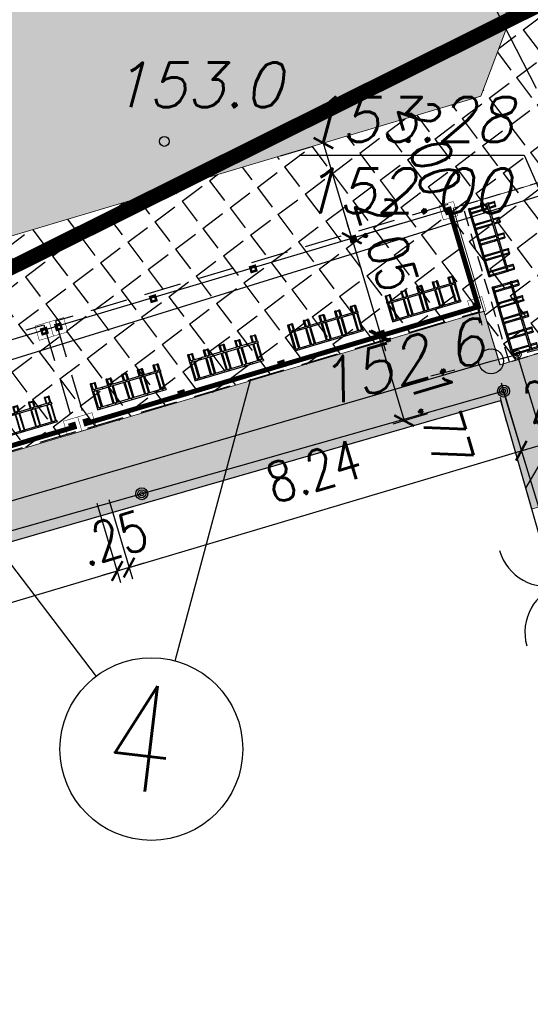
# Model space of a CAD drawing. Extents: x 1945528 to 1977779, y 1674768 to 1697044.
# Tile 13 of 23: x 1958273 to 1959301, y 1687535 to 1689519. Entities that reach past the tile are written whole.
import ezdxf

# ---------------------------------------------------------------- set-up
doc = ezdxf.new("R2010")
doc.units = 0
doc.header["$MEASUREMENT"] = 0
for name, pattern in [('4001', [0]), ('4003', [3000, 2000, -1000]), ('4004', [4000, 3000, -1000]), ('DASHED2', [0.375, 0.25, -0.125]), ('HIDDEN2', [4.7625, 3.175, -1.5875])]:
    doc.linetypes.add(name, pattern=pattern)
for name, color, linetype in [('-kis_wym', 7, 'Continuous'), ('dim', 40, 'Continuous'), ('DROGI', 135, 'Continuous'), ('LINIE_NAPOWIETRZNE', 184, 'Continuous'), ('OGRODZENIA', 184, 'Continuous'), ('OPIS PROJ', 2, 'Continuous'), ('ROSLINNOSC', 104, 'Continuous'), ('RZEZBA', 8, 'Continuous'), ('UZ_ENERGIA', 10, 'Continuous'), ('UZ_KANALIZACJA', 14, 'Continuous'), ('UZYTKI', 7, 'Continuous')]:
    doc.layers.add(name, color=color, linetype=linetype)
for name, color, linetype, lineweight in [('03', 3, 'Continuous', 18), ('sc', 4, 'Continuous', 30), ('ZIELEN', 82, 'Continuous', 0)]:
    doc.layers.add(name, color=color, linetype=linetype, lineweight=lineweight)
doc.layers.add('area', color=6, linetype='Continuous', plot=False)
doc.styles.add('romans', font='romans.shx', dxfattribs={"width": 0.8})
doc.styles.get("Standard").update_dxf_attribs({"font": 'txt', "bigfont": 'BIGFONT.SHX'})
doc.dimstyles.new('SS', dxfattribs={"dimscale": 0.8, "dimtxt": 100, "dimasz": 40, "dimexe": 30, "dimexo": 200, "dimgap": 50, "dimtad": 1, "dimlfac": 0.01, "dimrnd": 0.01, "dimzin": 4, "dimdsep": 46, "dimtxsty": 'romans', "dimblk": 'ARCHTICK', "dimcen": 50, "dimclrd": 256, "dimclre": 256, "dimclrt": 3, "dimadec": 0, "dimazin": 0, "dimtfac": 1.2, "dimtmove": 2, "dimatfit": 3, "dimldrblk": 'ARCHTICK', "dimfxl": 1, "dimtolj": 1, "dimarcsym": 0})
pattern_1 = [(307.0139307, (0, 0), (54.89613, 41.3881313), [50, -18.75]), (37.0139307, (0, 0), (-41.3881313, 54.89613), [50, -18.75])]

# ---------------------------------------------------------------- blocks, each defined once
blk = doc.blocks.new('st5')
at = {"color": 7, "linetype": 'Continuous', "lineweight": 25}
for p, q in [((-144, -3), (-144, 0)), ((-144, 0), (0, 0)), ((-144, -3), (0, -3)), ((-143, -3), (-143, -4.9)), ((-143, -4.9), (-143, -33.5)), ((-141.2, -4.9), (-141.2, -3)), ((-141.2, -33.5), (-141.2, -4.9)), ((-134.8, -3), (-134.8, -4.9)), ((-134.8, -4.9), (-134.8, -33.5)), ((-133, -4.9), (-133, -3)), ((-133, -33.5), (-133, -4.9)), ((-110.1, -3), (-110.1, -4.9)), ((-110.1, -4.9), (-110.1, -34.3)), ((-108.3, -4.9), (-108.3, -3)), ((-108.3, -34.3), (-108.3, -4.9)), ((-101.7, -3), (-101.7, -4.9)), ((-101.7, -4.9), (-101.7, -34.3)), ((-99.9, -4.9), (-99.9, -3)), ((-99.9, -34.3), (-99.9, -4.9)), ((-77.1, -3), (-77.1, -4.9)), ((-77.1, -4.9), (-77.1, -33.5)), ((-75.2, -4.9), (-75.2, -3)), ((-75.2, -33.5), (-75.2, -4.9)), ((-68.7, -3), (-68.7, -4.9)), ((-68.7, -4.9), (-68.7, -33.5)), ((-66.9, -4.9), (-66.9, -3)), ((-66.9, -33.5), (-66.9, -4.9)), ((-44, -3), (-44, -4.9)), ((-44, -4.9), (-44, -34.3)), ((-42.3, -4.9), (-42.3, -3)), ((-42.3, -34.3), (-42.3, -4.9)), ((-35.8, -3), (-35.8, -4.9)), ((-35.8, -4.9), (-35.8, -34.3)), ((-34, -4.9), (-34, -3)), ((-34, -34.3), (-34, -4.9)), ((-11.1, -3), (-11.1, -4.9)), ((-11.1, -4.9), (-11.1, -33.5)), ((-9.2, -4.9), (-9.2, -3)), ((-9.2, -33.5), (-9.2, -4.9)), ((-2.7, -3), (-2.7, -4.9)), ((-2.7, -4.9), (-2.7, -33.5)), ((-0.9, -4.9), (-0.9, -3)), ((-0.9, -33.5), (-0.9, -4.9)), ((0, -3), (0, 0)), ((-144, -41), (-144, -38)), ((-144, -38), (0, -38)), ((-143, -33.5), (-143, -36.2)), ((-143, -36.2), (-143, -38)), ((-141.2, -36.2), (-141.2, -33.5)), ((-141.2, -38), (-141.2, -36.2)), ((-134.8, -33.5), (-134.8, -36.2)), ((-134.8, -36.2), (-134.8, -38)), ((-133, -36.2), (-133, -33.5)), ((-133, -38), (-133, -36.2)), ((-110.1, -34.3), (-110.1, -36.9)), ((-110.1, -36.9), (-110.1, -38)), ((-108.3, -36.9), (-108.3, -34.3)), ((-108.3, -38), (-108.3, -36.9)), ((-101.7, -34.3), (-101.7, -36.9)), ((-101.7, -36.9), (-101.7, -38)), ((-99.9, -36.9), (-99.9, -34.3)), ((-99.9, -38), (-99.9, -36.9)), ((-77.1, -33.5), (-77.1, -36.2)), ((-77.1, -36.2), (-77.1, -38)), ((-75.2, -36.2), (-75.2, -33.5)), ((-75.2, -38), (-75.2, -36.2)), ((-68.7, -33.5), (-68.7, -36.2)), ((-68.7, -36.2), (-68.7, -38)), ((-66.9, -36.2), (-66.9, -33.5)), ((-66.9, -38), (-66.9, -36.2)), ((-44, -34.3), (-44, -36.9)), ((-44, -36.9), (-44, -38)), ((-42.3, -36.9), (-42.3, -34.3)), ((-42.3, -38), (-42.3, -36.9)), ((-35.8, -34.3), (-35.8, -36.9)), ((-35.8, -36.9), (-35.8, -38)), ((-34, -36.9), (-34, -34.3)), ((-34, -38), (-34, -36.9)), ((-11.1, -33.5), (-11.1, -36.2)), ((-11.1, -36.2), (-11.1, -38)), ((-9.2, -36.2), (-9.2, -33.5)), ((-9.2, -38), (-9.2, -36.2)), ((-2.7, -33.5), (-2.7, -36.2)), ((-2.7, -36.2), (-2.7, -38)), ((-0.9, -36.2), (-0.9, -33.5)), ((-0.9, -38), (-0.9, -36.2)), ((0, -41), (0, -38)), ((-144, -41), (0, -41)), ((-143, -41), (-143, -52.8)), ((-143, -52.8), (-143, -53.5)), ((-141.2, -52.8), (-141.2, -41)), ((-141.2, -53.3), (-141.2, -52.8)), ((-134.8, -52.9), (-141.2, -52.9)), ((-141.2, -54.1), (-141.2, -53.3)), ((-141.2, -54.1), (-134.8, -54.1)), ((-134.8, -41), (-134.8, -52.8)), ((-134.8, -52.8), (-134.8, -53.3)), ((-134.8, -54.1), (-134.8, -53.3)), ((-133, -52.8), (-133, -41)), ((-133, -53.5), (-133, -52.8)), ((-110.1, -41), (-110.1, -52.8)), ((-110.1, -52.8), (-110.1, -53.5)), ((-108.3, -52.8), (-108.3, -41)), ((-101.7, -52.4), (-108.3, -52.4)), ((-108.3, -52.9), (-108.3, -52.8)), ((-108.3, -53.6), (-108.3, -52.9)), ((-108.3, -53.6), (-101.7, -53.6)), ((-101.7, -41), (-101.7, -52.8)), ((-101.7, -52.8), (-101.7, -52.9)), ((-101.7, -53.6), (-101.7, -52.9)), ((-99.9, -52.8), (-99.9, -41)), ((-99.9, -53.5), (-99.9, -52.8)), ((-77.1, -41), (-77.1, -52.8)), ((-77.1, -52.8), (-77.1, -53.5)), ((-75.2, -52.8), (-75.2, -41)), ((-75.2, -53.3), (-75.2, -52.8)), ((-68.7, -52.9), (-75.2, -52.9)), ((-75.2, -54.1), (-75.2, -53.3)), ((-75.2, -54.1), (-68.7, -54.1)), ((-68.7, -41), (-68.7, -52.8)), ((-68.7, -52.8), (-68.7, -53.3)), ((-68.7, -54.1), (-68.7, -53.3)), ((-66.9, -52.8), (-66.9, -41)), ((-66.9, -53.5), (-66.9, -52.8)), ((-44, -41), (-44, -52.8)), ((-44, -52.8), (-44, -53.5)), ((-42.3, -52.8), (-42.3, -41)), ((-35.8, -52.4), (-42.3, -52.4)), ((-42.3, -52.9), (-42.3, -52.8)), ((-42.3, -53.6), (-42.3, -52.9)), ((-42.3, -53.6), (-35.8, -53.6)), ((-35.8, -41), (-35.8, -52.8)), ((-35.8, -52.8), (-35.8, -52.9)), ((-35.8, -53.6), (-35.8, -52.9)), ((-34, -52.8), (-34, -41)), ((-34, -53.5), (-34, -52.8)), ((-11.1, -41), (-11.1, -52.8)), ((-11.1, -52.8), (-11.1, -53.5)), ((-9.2, -52.8), (-9.2, -41)), ((-9.2, -53.3), (-9.2, -52.8)), ((-2.7, -52.9), (-9.2, -52.9)), ((-9.2, -54.1), (-9.2, -53.3)), ((-9.2, -54.1), (-2.7, -54.1)), ((-2.7, -41), (-2.7, -52.8)), ((-2.7, -52.8), (-2.7, -53.3)), ((-2.7, -54.1), (-2.7, -53.3)), ((-0.9, -52.8), (-0.9, -41)), ((-0.9, -53.5), (-0.9, -52.8))]:
    blk.add_line(p, q, dxfattribs=at)
at = {"color": 8, "linetype": 'Continuous', "lineweight": 25, "flags": 128}
for points in [[(-143, -4.9), (-143, -4.9), (-143, -5), (-142.9, -5), (-142.8, -5.1), (-142.6, -5.1), (-142.5, -5.1), (-142.3, -5.2), (-142.1, -5.2), (-141.9, -5.2), (-141.8, -5.1), (-141.6, -5.1), (-141.5, -5.1), (-141.4, -5), (-141.3, -4.9), (-141.3, -4.9), (-141.2, -4.9)], [(-134.8, -4.9), (-134.7, -4.9), (-134.7, -5), (-134.6, -5), (-134.5, -5.1), (-134.3, -5.1), (-134.2, -5.1), (-134, -5.2), (-133.8, -5.2), (-133.6, -5.2), (-133.5, -5.1), (-133.3, -5.1), (-133.2, -5.1), (-133.1, -5), (-133, -4.9), (-133, -4.9), (-133, -4.9)], [(-110.1, -4.9), (-110, -4.9), (-110, -5), (-109.9, -5), (-109.8, -5.1), (-109.6, -5.1), (-109.5, -5.1), (-109.3, -5.2), (-109.1, -5.2), (-108.9, -5.2), (-108.8, -5.1), (-108.6, -5.1), (-108.5, -5.1), (-108.4, -5), (-108.3, -4.9), (-108.3, -4.9), (-108.3, -4.9)], [(-101.7, -4.9), (-101.7, -4.9), (-101.7, -5), (-101.6, -5), (-101.5, -5.1), (-101.3, -5.1), (-101.2, -5.1), (-101, -5.2), (-100.8, -5.2), (-100.6, -5.2), (-100.5, -5.1), (-100.3, -5.1), (-100.2, -5.1), (-100.1, -5), (-100, -4.9), (-100, -4.9), (-99.9, -4.9)], [(-77.1, -4.9), (-77, -4.9), (-77, -5), (-76.9, -5), (-76.8, -5.1), (-76.6, -5.1), (-76.5, -5.1), (-76.3, -5.2), (-76.1, -5.2), (-75.9, -5.2), (-75.8, -5.1), (-75.6, -5.1), (-75.5, -5.1), (-75.4, -5), (-75.3, -4.9), (-75.3, -4.9), (-75.2, -4.9)], [(-68.7, -4.9), (-68.7, -4.9), (-68.7, -5), (-68.6, -5), (-68.5, -5.1), (-68.3, -5.1), (-68.2, -5.1), (-68, -5.2), (-67.8, -5.2), (-67.6, -5.2), (-67.5, -5.1), (-67.3, -5.1), (-67.2, -5.1), (-67.1, -5), (-67, -4.9), (-67, -4.9), (-66.9, -4.9)], [(-44, -4.9), (-44, -4.9), (-44, -5), (-43.9, -5), (-43.8, -5.1), (-43.6, -5.1), (-43.5, -5.1), (-43.3, -5.2), (-43.1, -5.2), (-42.9, -5.2), (-42.8, -5.1), (-42.6, -5.1), (-42.5, -5.1), (-42.4, -5), (-42.3, -4.9), (-42.3, -4.9), (-42.3, -4.9)], [(-35.8, -4.9), (-35.7, -4.9), (-35.7, -5), (-35.6, -5), (-35.5, -5.1), (-35.3, -5.1), (-35.2, -5.1), (-35, -5.2), (-34.8, -5.2), (-34.6, -5.2), (-34.5, -5.1), (-34.3, -5.1), (-34.2, -5.1), (-34.1, -5), (-34, -4.9), (-34, -4.9), (-34, -4.9)], [(-11.1, -4.9), (-11, -4.9), (-11, -5), (-10.9, -5), (-10.8, -5.1), (-10.6, -5.1), (-10.5, -5.1), (-10.3, -5.2), (-10.1, -5.2), (-9.9, -5.2), (-9.8, -5.1), (-9.6, -5.1), (-9.5, -5.1), (-9.4, -5), (-9.3, -4.9), (-9.3, -4.9), (-9.2, -4.9)], [(-2.7, -4.9), (-2.7, -4.9), (-2.7, -5), (-2.6, -5), (-2.5, -5.1), (-2.3, -5.1), (-2.2, -5.1), (-2, -5.2), (-1.8, -5.2), (-1.6, -5.2), (-1.5, -5.1), (-1.3, -5.1), (-1.2, -5.1), (-1.1, -5), (-1, -4.9), (-1, -4.9), (-0.9, -4.9)], [(-143, -33.5), (-143, -33.6), (-143, -33.7), (-142.9, -33.7), (-142.8, -33.8), (-142.6, -33.8), (-142.5, -33.8), (-142.3, -33.8), (-142.1, -33.8), (-141.9, -33.8), (-141.8, -33.8), (-141.6, -33.8), (-141.5, -33.7), (-141.4, -33.7), (-141.3, -33.6), (-141.3, -33.6), (-141.2, -33.5)], [(-143, -36.2), (-143, -36.4), (-143, -36.5), (-142.9, -36.6), (-142.8, -36.8), (-142.6, -36.9), (-142.5, -36.9), (-142.3, -37), (-142.1, -37), (-141.9, -37), (-141.8, -36.9), (-141.6, -36.8), (-141.5, -36.7), (-141.4, -36.6), (-141.3, -36.4), (-141.3, -36.3), (-141.2, -36.2)], [(-134.8, -33.5), (-134.7, -33.6), (-134.7, -33.7), (-134.6, -33.7), (-134.5, -33.8), (-134.3, -33.8), (-134.2, -33.8), (-134, -33.8), (-133.8, -33.8), (-133.6, -33.8), (-133.5, -33.8), (-133.3, -33.8), (-133.2, -33.7), (-133.1, -33.7), (-133, -33.6), (-133, -33.6), (-133, -33.5)], [(-134.8, -36.2), (-134.7, -36.4), (-134.7, -36.5), (-134.6, -36.6), (-134.5, -36.8), (-134.3, -36.9), (-134.2, -36.9), (-134, -37), (-133.8, -37), (-133.6, -37), (-133.5, -36.9), (-133.3, -36.8), (-133.2, -36.7), (-133.1, -36.6), (-133, -36.4), (-133, -36.3), (-133, -36.2)], [(-110.1, -34.3), (-110, -34.3), (-110, -34.4), (-109.9, -34.4), (-109.8, -34.5), (-109.6, -34.5), (-109.5, -34.5), (-109.3, -34.6), (-109.1, -34.6), (-108.9, -34.6), (-108.8, -34.5), (-108.6, -34.5), (-108.5, -34.5), (-108.4, -34.4), (-108.3, -34.4), (-108.3, -34.3), (-108.3, -34.3)], [(-110.1, -36.9), (-110, -37.1), (-110, -37.2), (-109.9, -37.4), (-109.8, -37.5), (-109.6, -37.6), (-109.5, -37.7), (-109.3, -37.7), (-109.1, -37.7), (-108.9, -37.7), (-108.8, -37.6), (-108.6, -37.5), (-108.5, -37.4), (-108.4, -37.3), (-108.3, -37.2), (-108.3, -37), (-108.3, -36.9)], [(-101.7, -34.3), (-101.7, -34.3), (-101.7, -34.4), (-101.6, -34.4), (-101.5, -34.5), (-101.3, -34.5), (-101.2, -34.5), (-101, -34.6), (-100.8, -34.6), (-100.6, -34.6), (-100.5, -34.5), (-100.3, -34.5), (-100.2, -34.5), (-100.1, -34.4), (-100, -34.4), (-100, -34.3), (-99.9, -34.3)], [(-101.7, -36.9), (-101.7, -37.1), (-101.7, -37.2), (-101.6, -37.4), (-101.5, -37.5), (-101.3, -37.6), (-101.2, -37.7), (-101, -37.7), (-100.8, -37.7), (-100.6, -37.7), (-100.5, -37.6), (-100.3, -37.5), (-100.2, -37.4), (-100.1, -37.3), (-100, -37.2), (-100, -37), (-99.9, -36.9)], [(-77.1, -33.5), (-77, -33.6), (-77, -33.7), (-76.9, -33.7), (-76.8, -33.8), (-76.6, -33.8), (-76.5, -33.8), (-76.3, -33.8), (-76.1, -33.8), (-75.9, -33.8), (-75.8, -33.8), (-75.6, -33.8), (-75.5, -33.7), (-75.4, -33.7), (-75.3, -33.6), (-75.3, -33.6), (-75.2, -33.5)], [(-77.1, -36.2), (-77, -36.4), (-77, -36.5), (-76.9, -36.6), (-76.8, -36.8), (-76.6, -36.9), (-76.5, -36.9), (-76.3, -37), (-76.1, -37), (-75.9, -37), (-75.8, -36.9), (-75.6, -36.8), (-75.5, -36.7), (-75.4, -36.6), (-75.3, -36.4), (-75.3, -36.3), (-75.2, -36.2)], [(-68.7, -33.5), (-68.7, -33.6), (-68.7, -33.7), (-68.6, -33.7), (-68.5, -33.8), (-68.3, -33.8), (-68.2, -33.8), (-68, -33.8), (-67.8, -33.8), (-67.6, -33.8), (-67.5, -33.8), (-67.3, -33.8), (-67.2, -33.7), (-67.1, -33.7), (-67, -33.6), (-67, -33.6), (-66.9, -33.5)], [(-68.7, -36.2), (-68.7, -36.4), (-68.7, -36.5), (-68.6, -36.6), (-68.5, -36.8), (-68.3, -36.9), (-68.2, -36.9), (-68, -37), (-67.8, -37), (-67.6, -37), (-67.5, -36.9), (-67.3, -36.8), (-67.2, -36.7), (-67.1, -36.6), (-67, -36.4), (-67, -36.3), (-66.9, -36.2)], [(-44, -34.3), (-44, -34.3), (-44, -34.4), (-43.9, -34.4), (-43.8, -34.5), (-43.6, -34.5), (-43.5, -34.5), (-43.3, -34.6), (-43.1, -34.6), (-42.9, -34.6), (-42.8, -34.5), (-42.6, -34.5), (-42.5, -34.5), (-42.4, -34.4), (-42.3, -34.4), (-42.3, -34.3), (-42.3, -34.3)], [(-44, -36.9), (-44, -37.1), (-44, -37.2), (-43.9, -37.4), (-43.8, -37.5), (-43.6, -37.6), (-43.5, -37.7), (-43.3, -37.7), (-43.1, -37.7), (-42.9, -37.7), (-42.8, -37.6), (-42.6, -37.5), (-42.5, -37.4), (-42.4, -37.3), (-42.3, -37.2), (-42.3, -37), (-42.3, -36.9)], [(-35.8, -34.3), (-35.7, -34.3), (-35.7, -34.4), (-35.6, -34.4), (-35.5, -34.5), (-35.3, -34.5), (-35.2, -34.5), (-35, -34.6), (-34.8, -34.6), (-34.6, -34.6), (-34.5, -34.5), (-34.3, -34.5), (-34.2, -34.5), (-34.1, -34.4), (-34, -34.4), (-34, -34.3), (-34, -34.3)], [(-35.8, -36.9), (-35.7, -37.1), (-35.7, -37.2), (-35.6, -37.4), (-35.5, -37.5), (-35.3, -37.6), (-35.2, -37.7), (-35, -37.7), (-34.8, -37.7), (-34.6, -37.7), (-34.5, -37.6), (-34.3, -37.5), (-34.2, -37.4), (-34.1, -37.3), (-34, -37.2), (-34, -37), (-34, -36.9)], [(-11.1, -33.5), (-11, -33.6), (-11, -33.7), (-10.9, -33.7), (-10.8, -33.8), (-10.6, -33.8), (-10.5, -33.8), (-10.3, -33.8), (-10.1, -33.8), (-9.9, -33.8), (-9.8, -33.8), (-9.6, -33.8), (-9.5, -33.7), (-9.4, -33.7), (-9.3, -33.6), (-9.3, -33.6), (-9.2, -33.5)], [(-11.1, -36.2), (-11, -36.4), (-11, -36.5), (-10.9, -36.6), (-10.8, -36.8), (-10.6, -36.9), (-10.5, -36.9), (-10.3, -37), (-10.1, -37), (-9.9, -37), (-9.8, -36.9), (-9.6, -36.8), (-9.5, -36.7), (-9.4, -36.6), (-9.3, -36.4), (-9.3, -36.3), (-9.2, -36.2)], [(-2.7, -33.5), (-2.7, -33.6), (-2.7, -33.7), (-2.6, -33.7), (-2.5, -33.8), (-2.3, -33.8), (-2.2, -33.8), (-2, -33.8), (-1.8, -33.8), (-1.6, -33.8), (-1.5, -33.8), (-1.3, -33.8), (-1.2, -33.7), (-1.1, -33.7), (-1, -33.6), (-1, -33.6), (-0.9, -33.5)], [(-2.7, -36.2), (-2.7, -36.4), (-2.7, -36.5), (-2.6, -36.6), (-2.5, -36.8), (-2.3, -36.9), (-2.2, -36.9), (-2, -37), (-1.8, -37), (-1.6, -37), (-1.5, -36.9), (-1.3, -36.8), (-1.2, -36.7), (-1.1, -36.6), (-1, -36.4), (-1, -36.3), (-0.9, -36.2)], [(-141.2, -52.8), (-141.3, -52.9), (-141.3, -53.1), (-141.4, -53.2), (-141.5, -53.3), (-141.6, -53.4), (-141.8, -53.5), (-141.9, -53.6), (-142.1, -53.6), (-142.3, -53.6), (-142.5, -53.5), (-142.6, -53.5), (-142.8, -53.4), (-142.9, -53.3), (-143, -53.1), (-143, -53), (-143, -52.8)], [(-133, -52.8), (-133, -52.9), (-133, -53.1), (-133.1, -53.2), (-133.2, -53.3), (-133.3, -53.4), (-133.5, -53.5), (-133.6, -53.6), (-133.8, -53.6), (-134, -53.6), (-134.2, -53.5), (-134.3, -53.5), (-134.5, -53.4), (-134.6, -53.3), (-134.7, -53.1), (-134.7, -53), (-134.8, -52.8)], [(-108.3, -52.8), (-108.3, -52.9), (-108.3, -53.1), (-108.4, -53.2), (-108.5, -53.3), (-108.6, -53.4), (-108.8, -53.5), (-108.9, -53.6), (-109.1, -53.6), (-109.3, -53.6), (-109.5, -53.5), (-109.6, -53.5), (-109.8, -53.4), (-109.9, -53.3), (-110, -53.1), (-110, -53), (-110.1, -52.8)], [(-99.9, -52.8), (-100, -52.9), (-100, -53.1), (-100.1, -53.2), (-100.2, -53.3), (-100.3, -53.4), (-100.5, -53.5), (-100.6, -53.6), (-100.8, -53.6), (-101, -53.6), (-101.2, -53.5), (-101.3, -53.5), (-101.5, -53.4), (-101.6, -53.3), (-101.7, -53.1), (-101.7, -53), (-101.7, -52.8)], [(-75.2, -52.8), (-75.3, -52.9), (-75.3, -53.1), (-75.4, -53.2), (-75.5, -53.3), (-75.6, -53.4), (-75.8, -53.5), (-75.9, -53.6), (-76.1, -53.6), (-76.3, -53.6), (-76.5, -53.5), (-76.6, -53.5), (-76.8, -53.4), (-76.9, -53.3), (-77, -53.1), (-77, -53), (-77.1, -52.8)], [(-66.9, -52.8), (-67, -52.9), (-67, -53.1), (-67.1, -53.2), (-67.2, -53.3), (-67.3, -53.4), (-67.5, -53.5), (-67.6, -53.6), (-67.8, -53.6), (-68, -53.6), (-68.2, -53.5), (-68.3, -53.5), (-68.5, -53.4), (-68.6, -53.3), (-68.7, -53.1), (-68.7, -53), (-68.7, -52.8)], [(-42.3, -52.8), (-42.3, -52.9), (-42.3, -53.1), (-42.4, -53.2), (-42.5, -53.3), (-42.6, -53.4), (-42.8, -53.5), (-42.9, -53.6), (-43.1, -53.6), (-43.3, -53.6), (-43.5, -53.5), (-43.6, -53.5), (-43.8, -53.4), (-43.9, -53.3), (-44, -53.1), (-44, -53), (-44, -52.8), (-44, -52.8)], [(-34, -52.8), (-34, -52.9), (-34, -53.1), (-34.1, -53.2), (-34.2, -53.3), (-34.3, -53.4), (-34.5, -53.5), (-34.6, -53.6), (-34.8, -53.6), (-35, -53.6), (-35.2, -53.5), (-35.3, -53.5), (-35.5, -53.4), (-35.6, -53.3), (-35.7, -53.1), (-35.7, -53), (-35.8, -52.8), (-35.8, -52.8)], [(-9.2, -52.8), (-9.3, -52.9), (-9.3, -53.1), (-9.4, -53.2), (-9.5, -53.3), (-9.6, -53.4), (-9.8, -53.5), (-9.9, -53.6), (-10.1, -53.6), (-10.3, -53.6), (-10.5, -53.5), (-10.6, -53.5), (-10.8, -53.4), (-10.9, -53.3), (-11, -53.1), (-11, -53), (-11.1, -52.8)], [(-0.9, -52.8), (-1, -52.9), (-1, -53.1), (-1.1, -53.2), (-1.2, -53.3), (-1.3, -53.4), (-1.5, -53.5), (-1.6, -53.6), (-1.8, -53.6), (-2, -53.6), (-2.2, -53.5), (-2.3, -53.5), (-2.5, -53.4), (-2.6, -53.3), (-2.7, -53.1), (-2.7, -53), (-2.7, -52.8)]]:
    blk.add_lwpolyline(points, dxfattribs=at)
at = {"color": 7, "linetype": 'Continuous', "lineweight": 25}
for centre in [(-138, -1.5), (-121.5, -1.5), (-105, -1.5), (-72, -1.5), (-39, -1.5), (-22.5, -1.5), (-6, -1.5), (-138, -39.5), (-121.5, -39.5), (-105, -39.5), (-72, -39.5), (-39, -39.5), (-22.5, -39.5), (-6, -39.5)]:
    blk.add_circle(centre, 0.5, dxfattribs=at)
for centre in [(-142.1, -53.5), (-133.8, -53.5), (-109.1, -53.5), (-100.8, -53.5), (-76.1, -53.5), (-67.8, -53.5), (-43.1, -53.5), (-34.8, -53.5), (-10.1, -53.5), (-1.8, -53.5)]:
    blk.add_arc(centre, 0.9, 180, 0, dxfattribs=at)
blk = doc.blocks.new('wiata 20st')
at = {"layer": 'area', "const_width": 1}
for points in [[(751.7, 412), (722.9, 403.7), (714.6, 432.5), (743.4, 440.8)], [(807.2, 219.9), (778.4, 211.5), (770, 240.4), (798.9, 248.7)], [(-35.2, 185), (-64, 176.7), (-72.3, 205.5), (-43.5, 213.8)], [(20.3, -7.2), (-8.5, -15.5), (-16.9, 13.3), (12, 21.7)]]:
    blk.add_lwpolyline(points, close=True, dxfattribs=at)
at = {"layer": 'sc', "linetype": 'DASHED2', "ltscale": 300}
blk.add_lwpolyline([(-59.6, 206.6), (732.1, 435), (794.5, 218.8), (2.8, -9.6)], close=True, dxfattribs=at)
at = {"layer": 'sc', "ltscale": 300, "const_width": 10}
for points in [[(736.3, 420.6), (731.5, 419.2), (730.1, 424), (734.9, 425.4), (736.3, 420.6)], [(791.7, 228.4), (786.9, 227), (785.5, 231.8), (790.3, 233.2), (791.7, 228.4)], [(-56.8, 197), (0, 0), (791.7, 228.4)], [(600.5, 173.2), (595.7, 171.9), (594.3, 176.7), (599.1, 178), (600.5, 173.2)], [(398.7, 115), (393.9, 113.6), (392.5, 118.5), (397.4, 119.8), (398.7, 115)], [(197, 56.8), (192.2, 55.4), (190.8, 60.2), (195.6, 61.6), (197, 56.8)], [(4.8, 1.4), (0, 0), (-1.4, 4.8), (3.4, 6.2), (4.8, 1.4)]]:
    blk.add_lwpolyline(points, dxfattribs=at)
for points in [[(545.1, 365.4), (540.3, 364), (538.9, 368.8), (543.7, 370.2)], [(343.3, 307.2), (338.5, 305.8), (337.1, 310.6), (341.9, 312)], [(141.5, 249), (136.7, 247.6), (135.3, 252.4), (140.1, 253.8)], [(-50.6, 193.5), (-55.4, 192.2), (-56.8, 197), (-52, 198.4)]]:
    blk.add_lwpolyline(points, close=True, dxfattribs=at)
at = {"layer": 'sc', "linetype": 'DASHED2', "ltscale": 300, "rotation": 196.1428864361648}
for p in [(619.1, 199.3), (422.6, 142.6), (220.8, 84.4), (23.8, 27.6)]:
    blk.add_blockref('st5', p, dxfattribs=at)
blk = doc.blocks.new('_ArchTick')
at = {"color": 0, "linetype": 'ByBlock', "const_width": 0.15}
blk.add_lwpolyline([(-0.5, -0.5), (0.5, 0.5)], dxfattribs=at)
blk = doc.blocks.new('*D35')
at = {"layer": 'Defpoints', "color": 0, "transparency": 16777216}
for p in [(1958942.5, 1688864.6), (1959246.8, 1688770.3, -15084.1), (1959046.6, 1688710.6)]:
    blk.add_point(p, dxfattribs=at)
at = {"layer": 'dim', "lineweight": -2, "transparency": 16777216}
for p, q in [((1959095.8, 1688910.3), (1959018.9, 1688887.4)), ((1958995.9, 1688880.5), (1959046.6, 1688710.6)), ((1959093.5, 1688724.5), (1959023.6, 1688703.7))]:
    blk.add_line(p, q, dxfattribs=at)
at = {"layer": 'dim', "lineweight": -2, "transparency": 16777216, "xscale": 32, "yscale": 32, "zscale": 32}
for p, rotation in [((1958995.9, 1688880.5), 106.5979828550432), ((1959046.6, 1688710.6), 286.5979828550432)]:
    blk.add_blockref('_ArchTick', p, dxfattribs=dict(at, rotation=rotation))
at = {"layer": 'dim', "color": 3, "transparency": 16777216, "insert": (1959123, 1688713.6), "char_height": 80, "attachment_point": 5, "rotation": 286.598, "style": 'romans'}
blk.add_mtext('\\A1;1.77', dxfattribs=at)
blk = doc.blocks.new('*D36')
at = {"layer": 'Defpoints', "color": 0, "transparency": 16777216}
for p in [(1958951.3, 1689289.8), (1958884.2, 1689269.8), (1958887.9, 1689062.2, -5180.1)]:
    blk.add_point(p, dxfattribs=at)
at = {"layer": 'dim', "lineweight": -2, "transparency": 16777216}
for p, q in [((1958941.3, 1689078.2), (1958884.2, 1689269.8)), ((1958797.9, 1689244.1), (1958861.2, 1689263)), ((1959041.2, 1689108), (1958964.3, 1689085))]:
    blk.add_line(p, q, dxfattribs=at)
at = {"layer": 'dim', "lineweight": -2, "transparency": 16777216, "xscale": 32, "yscale": 32, "zscale": 32}
for p, rotation in [((1958884.2, 1689269.8), 106.5979828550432), ((1958941.3, 1689078.2), 286.5979828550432)]:
    blk.add_blockref('_ArchTick', p, dxfattribs=dict(at, rotation=rotation))
at = {"layer": 'dim', "color": 3, "transparency": 16777216, "insert": (1959098, 1689259.4), "char_height": 80, "attachment_point": 5, "rotation": 286.598, "style": 'romans'}
blk.add_mtext('\\A1;2.00', dxfattribs=at)
blk = doc.blocks.new('*D37')
at = {"layer": 'Defpoints', "color": 0, "transparency": 16777216}
for p in [(1958382.5, 1688697.7, -5180.1), (1958406.4, 1688704.8, -5180.1), (1958469, 1688407.5)]:
    blk.add_point(p, dxfattribs=at)
at = {"layer": 'dim', "lineweight": -2, "transparency": 16777216}
for p, q in [((1958428.2, 1688544.3), (1958475.8, 1688384.5)), ((1958452.1, 1688551.5), (1958499.8, 1688391.6)), ((1958492.9, 1688414.6), (1958469, 1688407.5)), ((1958492.9, 1688414.6), (1958523.6, 1688423.8)), ((1958469, 1688407.5), (1958438.3, 1688398.4))]:
    blk.add_line(p, q, dxfattribs=at)
at = {"layer": 'dim', "lineweight": -2, "transparency": 16777216, "xscale": 32, "yscale": 32, "zscale": 32}
for p, rotation in [((1958492.9, 1688414.6), 196.5979828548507), ((1958469, 1688407.5), 16.59798285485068)]:
    blk.add_blockref('_ArchTick', p, dxfattribs=dict(at, rotation=rotation))
at = {"layer": 'dim', "color": 3, "transparency": 16777216, "insert": (1958460.9, 1688474.1), "char_height": 80, "attachment_point": 5, "rotation": 16.598, "style": 'romans'}
blk.add_mtext('\\A1;.25', dxfattribs=at)
blk = doc.blocks.new('*D38')
at = {"layer": 'Defpoints', "color": 0, "transparency": 16777216}
for p in [(1958382.5, 1688697.7, -5180.1), (1957592.8, 1688462.3, -5180.1), (1957679.3, 1688172.1)]:
    blk.add_point(p, dxfattribs=at)
at = {"layer": 'dim', "lineweight": -2, "transparency": 16777216}
for p, q in [((1958428.2, 1688544.3), (1958475.8, 1688384.5)), ((1958469, 1688407.5), (1957679.3, 1688172.1)), ((1957638.5, 1688309), (1957686.1, 1688149.1))]:
    blk.add_line(p, q, dxfattribs=at)
at = {"layer": 'dim', "lineweight": -2, "transparency": 16777216, "xscale": 32, "yscale": 32, "zscale": 32}
for p, rotation in [((1958469, 1688407.5), 16.59798285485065), ((1957679.3, 1688172.1), 196.5979828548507)]:
    blk.add_blockref('_ArchTick', p, dxfattribs=dict(at, rotation=rotation))
at = {"layer": 'dim', "color": 3, "transparency": 16777216, "insert": (1958051.3, 1688366.5), "char_height": 80, "attachment_point": 5, "rotation": 16.598, "style": 'romans'}
blk.add_mtext('\\A1;8.24', dxfattribs=at)
blk = doc.blocks.new('*D39')
at = {"layer": 'Defpoints', "color": 0, "transparency": 16777216}
for p in [(1959196.1, 1688940.2), (1958406.4, 1688704.8, -5180.1), (1959282.6, 1688650)]:
    blk.add_point(p, dxfattribs=at)
at = {"layer": 'dim', "lineweight": -2, "transparency": 16777216}
for p, q in [((1959241.8, 1688786.9), (1959289.4, 1688627)), ((1958492.9, 1688414.6), (1959282.6, 1688650)), ((1958452.1, 1688551.5), (1958499.8, 1688391.6))]:
    blk.add_line(p, q, dxfattribs=at)
at = {"layer": 'dim', "lineweight": -2, "transparency": 16777216, "xscale": 32, "yscale": 32, "zscale": 32}
for p, rotation in [((1959282.6, 1688650), 16.59798285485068), ((1958492.9, 1688414.6), 196.5979828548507)]:
    blk.add_blockref('_ArchTick', p, dxfattribs=dict(at, rotation=rotation))
at = {"layer": 'dim', "color": 3, "transparency": 16777216, "insert": (1958864.9, 1688609), "char_height": 80, "attachment_point": 5, "rotation": 16.598, "style": 'romans'}
blk.add_mtext('\\A1;8.24', dxfattribs=at)
blk = doc.blocks.new('*D42')
at = {"layer": 'Defpoints', "color": 0, "transparency": 16777216}
for p in [(1958887.9, 1689062.2, -5180.1), (1958999.9, 1688881.7), (1958946.4, 1688865.8, -5180.1)]:
    blk.add_point(p, dxfattribs=at)
at = {"layer": 'dim', "lineweight": -2, "transparency": 16777216}
for p, q in [((1958941.3, 1689078.2), (1958932.2, 1689108.8)), ((1959041.2, 1689108), (1958964.3, 1689085)), ((1958941.3, 1689078.2), (1958999.9, 1688881.7)), ((1959099.7, 1688911.5), (1959022.9, 1688888.6)), ((1958999.9, 1688881.7), (1959009, 1688851.1))]:
    blk.add_line(p, q, dxfattribs=at)
at = {"layer": 'dim', "lineweight": -2, "transparency": 16777216, "xscale": 32, "yscale": 32, "zscale": 32}
for p, rotation in [((1958941.3, 1689078.2), 286.5979828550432), ((1958999.9, 1688881.7), 106.5979828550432)]:
    blk.add_blockref('_ArchTick', p, dxfattribs=dict(at, rotation=rotation))
at = {"layer": 'dim', "color": 3, "transparency": 16777216, "insert": (1959011.6, 1689067.7), "char_height": 80, "attachment_point": 5, "rotation": 286.598, "style": 'romans'}
blk.add_mtext('\\A1;2.05', dxfattribs=at)
blk = doc.blocks.new('*D46')
at = {"layer": 'Defpoints', "color": 0, "transparency": 16777216}
for p in [(1959196.1, 1688940.2), (1959478.8, 1688894.9), (1959529.8, 1688723.7)]:
    blk.add_point(p, dxfattribs=at)
at = {"layer": 'dim', "lineweight": -2, "transparency": 16777216}
for p, q in [((1959241.8, 1688786.9), (1959289.4, 1688627)), ((1959524.5, 1688741.5), (1959536.7, 1688700.7)), ((1959282.6, 1688650), (1959529.8, 1688723.7))]:
    blk.add_line(p, q, dxfattribs=at)
at = {"layer": 'dim', "lineweight": -2, "transparency": 16777216, "xscale": 32, "yscale": 32, "zscale": 32}
for p, rotation in [((1959529.8, 1688723.7), 16.59798285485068), ((1959282.6, 1688650), 196.5979828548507)]:
    blk.add_blockref('_ArchTick', p, dxfattribs=dict(at, rotation=rotation))
at = {"layer": 'dim', "color": 3, "transparency": 16777216, "insert": (1959382, 1688769.5), "char_height": 80, "attachment_point": 5, "rotation": 16.598, "style": 'romans'}
blk.add_mtext('\\A1;2.58', dxfattribs=at)
blk = doc.blocks.new('1812')
at = {"layer": 'RZEZBA', "color": 8, "linetype": 'Continuous'}
blk.add_circle((0, 0), 0.2, dxfattribs=at)
blk = doc.blocks.new('1281')
at = {"layer": 'OGRODZENIA', "color": 184, "linetype": 'Continuous'}
for radius in [0.24, 0.16, 0.08]:
    blk.add_circle((0, 0), radius, dxfattribs=at)
blk = doc.blocks.new('1283')
at = {"layer": 'OGRODZENIA', "color": 184, "linetype": 'Continuous'}
for centre, start, end in [((0, 2), 270, 0), ((0, -2), 0, 90)]:
    blk.add_arc(centre, 2, start, end, dxfattribs=at)
blk = doc.blocks.new('1766')
at = {"layer": 'UZ_ENERGIA', "color": 1, "linetype": 'Continuous'}
for radius in [0.16, 0.08]:
    blk.add_circle((0, 0), radius, dxfattribs=at)
blk = doc.blocks.new('1363')
at = {"layer": 'LINIE_NAPOWIETRZNE', "color": 184, "linetype": 'Continuous'}
for p, q in [((0, 1.5), (0, 2.5)), ((-1.5, 0), (-2.5, 0)), ((1.5, 0), (2.5, 0)), ((0, -1.5), (0, -2.5))]:
    blk.add_line(p, q, dxfattribs=at)
blk = doc.blocks.new('1361')
at = {"layer": 'LINIE_NAPOWIETRZNE', "color": 184, "linetype": 'Continuous'}
blk.add_circle((0, 0), 0.5, dxfattribs=at)
blk = doc.blocks.new('soc mdcp')
at = {"layer": 'DROGI', "color": 8, "linetype": '4004'}
blk.add_line((-11.059, 43.908), (-13.975, 49.634), dxfattribs=at)
at = {"layer": 'DROGI', "color": 8, "linetype": '4001'}
for p, q in [((-40.55, 29.32), (-11.78, 37.62)), ((-11.78, 37.62), (5.249, -22.213))]:
    blk.add_line(p, q, dxfattribs=at)
at = {"layer": 'OGRODZENIA', "color": 184, "linetype": '4001'}
for p, q in [((-11.72, 37.81), (-40.86, 29.53)), ((-11.01, 35.47), (-11.72, 37.81))]:
    blk.add_line(p, q, dxfattribs=at)
at = {"layer": 'ROSLINNOSC', "color": 7, "linetype": '4003'}
blk.add_polyline3d([(-11.78, 37.62, 0), (5.249, -22.213, 0), (-23.55, -30.41, 0), (-40.55, 29.32, 0), (-11.78, 37.62, 0)], dxfattribs=at)
at = {"layer": 'UZ_ENERGIA', "color": 1, "linetype": '4001'}
for p, q in [((-11.97, 38.41), (-11.445, 38.548)), ((-11.445, 38.548), (-9.6, 32.37)), ((-40.61, 30.07), (-11.97, 38.41))]:
    blk.add_line(p, q, dxfattribs=at)
at = {"layer": 'UZ_KANALIZACJA', "color": 14, "linetype": '4001'}
for p, q in [((-8.35, 42.56), (-33.112, 34.875)), ((-9.62, 38.71), (-11.277, 35.854))]:
    blk.add_line(p, q, dxfattribs=at)
at = {"layer": 'UZ_KANALIZACJA', "color": 14, "linetype": 'Continuous'}
for p, q in [((-15.832, 42.564), (-11.306, 42.562)), ((-11.306, 42.562), (-9.62, 38.71))]:
    blk.add_line(p, q, dxfattribs=at)
at = {"layer": 'LINIE_NAPOWIETRZNE', "color": 184, "xscale": 0.4999999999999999, "yscale": 0.4999999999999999, "zscale": 0.4999999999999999, "rotation": 283.976446}
blk.add_blockref('1363', (-11.97, 38.41, 150.841), dxfattribs=at)
at = {"layer": 'LINIE_NAPOWIETRZNE', "color": 184, "xscale": 0.5, "yscale": 0.5, "zscale": 0.5}
blk.add_blockref('1361', (-11.97, 38.41), dxfattribs=at)
at = {"layer": 'OGRODZENIA', "color": 184, "xscale": 0.5, "yscale": 0.5, "zscale": 0.5}
for p in [(-11.72, 37.81), (-11.72, 37.81), (-19.005, 35.74)]:
    blk.add_blockref('1281', p, dxfattribs=at)
at = {"layer": 'OGRODZENIA', "color": 184, "xscale": 0.5, "yscale": 0.5, "zscale": 0.5, "rotation": 195.9211389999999}
blk.add_blockref('1283', (-10.565, 33.91), dxfattribs=at)
at = {"layer": 'RZEZBA', "color": 8, "xscale": 0.5, "yscale": 0.5, "zscale": 0.5}
blk.add_blockref('1812', (-18.55, 42.841, 152.986), dxfattribs=at)
at = {"layer": 'UZ_ENERGIA', "color": 1, "xscale": 0.5, "yscale": 0.5, "zscale": 0.5}
blk.add_blockref('1766', (-11.445, 38.548, 152.121), dxfattribs=at)
at = {"layer": 'RZEZBA', "color": 8, "oblique": 15}
blk.add_text('153.0', height=0.9, dxfattribs=at).set_placement((-19.651, 43.529, 152.986))
at = {"layer": 'UZ_ENERGIA', "color": 1, "oblique": 15}
blk.add_text('152.6', height=0.9, rotation=16, dxfattribs=at).set_placement((-15.35, 37.471, 152.121))
at = {"layer": 'UZ_KANALIZACJA', "color": 14, "oblique": 15}
for s, p in [('153.28', (-15.77, 42.834)), ('152.00', (-15.833, 41.394))]:
    blk.add_text(s, height=0.9, rotation=359.97, dxfattribs=at).set_placement(p)

msp = doc.modelspace()

# ---------------------------------------------------------------- hatches: boundary and pattern name
at = {"layer": 'RZEZBA', "ltscale": 100}
h = msp.add_hatch(dxfattribs=at)
h.set_pattern_fill('ANGLE', color=9, scale=250, angle=-52.986069)
h.set_pattern_definition(pattern_1)
h.paths.add_polyline_path([(1959033.813, 1689959.051), (1959259.602, 1689519.182), (1959200.917, 1689364.266), (1957465.605, 1688846.987), (1957585.549, 1688447.622), (1959207.04, 1688930.967), (1959240.267, 1688823.045), (1959478.801, 1688894.866), (1959564.45, 1688607.557), (1959708.552, 1688649.223), (1959528.51, 1689253.216), (1959642.409, 1689287.167), (1959317.844, 1689384.251), (1959463.844, 1689559.251), (1959441.828, 1689602.142), (1959211.741, 1690050.384)])
h = msp.add_hatch(dxfattribs=at)
h.set_pattern_fill('ANGLE', color=9, scale=250, angle=-52.986069)
h.set_pattern_definition(pattern_1)
h.paths.add_polyline_path([(1959478.801, 1688894.866), (1959564.45, 1688607.557), (1959708.552, 1688649.223), (1959528.51, 1689253.216), (1959145.149, 1689138.951), (1959239.317, 1688822.768)])
at = {"layer": 'ZIELEN', "transparency": 33554483}
h = msp.add_hatch(color=256, dxfattribs=at)
h.dxf.hatch_style = 1
h.paths.add_polyline_path([(1961451.844, 1688633.251), (1961487.844, 1688452.251), (1961927.844, 1688299.251), (1962157.844, 1688374.251)], flags=17)
h.paths.add_polyline_path([(1961124.844, 1689058.251), (1962376.844, 1688693.251), (1962600.244, 1690452.351), (1962523.544, 1690466.951), (1962101.444, 1690487.451), (1962154.044, 1691137.751), (1961623.877, 1691122.514), (1961233.93, 1691063.742), (1959212.244, 1690049.403), (1959463.844, 1689559.251)])
h.paths.add_polyline_path([(1962656.844, 1685515.251), (1962905.844, 1686936.251), (1962826.644, 1686989.051), (1962751.344, 1687051.551), (1962683.544, 1687130.451), (1962601.444, 1687228.351), (1962524.444, 1687335.651), (1962454.844, 1687446.951), (1962412.844, 1687530.851), (1962361.844, 1687655.651), (1962329.544, 1687751.251), (1962284.844, 1687902.251), (1962051.844, 1687829.251), (1961986.045, 1687811.649), (1961894.917, 1687787.265), (1961905.844, 1687748.251), (1962028.844, 1687717.251)])
h.paths.add_polyline_path([(1957962.545, 1688995.252), (1958594.9, 1689183.623), (1959200.917, 1689364.266), (1959259.602, 1689519.182), (1959033.813, 1689959.051), (1957593.594, 1689242.651), (1956116.502, 1688512.11), (1958095.184, 1681473.477), (1960268.844, 1682072.251), (1960293.844, 1682279.251), (1961132.844, 1682482.251), (1961061.844, 1683344.251), (1962362.765, 1683274.252), (1962633.844, 1684785.251), (1962579.844, 1685125.251), (1962448.844, 1685088.251), (1962450.774, 1685016.501), (1961711.844, 1684807.251), (1961619.844, 1684678.251), (1961711.844, 1684371.251), (1960833.844, 1684106.251), (1960740.981, 1684410.803), (1960654.844, 1684569.251), (1960465.844, 1684513.251), (1960943.759, 1682767.9), (1958063.921, 1681948.273), (1956363.844, 1687921.251), (1959240.844, 1688751.254), (1959303.22, 1688532.089), (1959564.45, 1688607.557), (1959478.801, 1688894.866), (1959239.317, 1688822.768), (1959145.153, 1689138.939), (1959528.51, 1689253.214), (1959708.552, 1688649.223), (1960690.844, 1688933.251), (1960681.844, 1688976.251), (1959642.409, 1689287.167), (1959145.152, 1689138.942), (1959207.04, 1688930.967), (1957585.549, 1688447.622), (1957465.605, 1688846.987)])

# ---------------------------------------------------------------- linework, layer by layer
at = {"layer": '-kis_wym'}
msp.add_line((1957534.229, 1688658.773, -5180.131), (1959137.519, 1689136.673, -5180.131), dxfattribs=at)
at = {"linetype": 'HIDDEN2', "ltscale": 100, "const_width": 30}
msp.add_lwpolyline([(1963698.725, 1690558.819), (1961937.239, 1690851.53), (1960543.765, 1690158.719), (1957647.268, 1688715.881), (1956258.862, 1688024.478)], dxfattribs=at)
at = {"layer": '03', "color": 9, "ltscale": 100}
msp.add_lwpolyline([(1959033.813, 1689959.051), (1959259.602, 1689519.182), (1959200.917, 1689364.266), (1957465.605, 1688846.987), (1957585.549, 1688447.622), (1959207.04, 1688930.967), (1959240.267, 1688823.045), (1959478.801, 1688894.866), (1959564.45, 1688607.557), (1959708.552, 1688649.223), (1959528.51, 1689253.216), (1959642.409, 1689287.167), (1959317.844, 1689384.251), (1959463.844, 1689559.251), (1959441.828, 1689602.142), (1959211.741, 1690050.384)], close=True, dxfattribs=at)
at = {"layer": 'OPIS PROJ', "color": 4, "linetype": 'Continuous'}
msp.add_line((1958585.584, 1688226.565), (1958738.347, 1688794.817), dxfattribs=at)
msp.add_lwpolyline([(1958117.57, 1688601.519), (1958426.404, 1688195.335)], dxfattribs=at)
msp.add_circle((1958537.801, 1688048.823), 184.052, dxfattribs=at)
at = {"layer": 'UZYTKI', "linetype": 'HIDDEN2', "ltscale": 10}
msp.add_lwpolyline([(1959258.558, 1688828.494), (1959164.319, 1689144.655), (1959336.79, 1689196.224), (1959431.039, 1688880.066)], close=True, dxfattribs=at)
at = {"layer": 'ZIELEN'}
msp.add_lwpolyline([(1958095.184, 1681473.477), (1956116.502, 1688512.11), (1959033.813, 1689959.051), (1959259.602, 1689519.182), (1959200.917, 1689364.266), (1957465.605, 1688846.987), (1957585.549, 1688447.622), (1959207.04, 1688930.967), (1959145.152, 1689138.942), (1959642.409, 1689287.167), (1960681.844, 1688976.251), (1960690.844, 1688933.251), (1959708.552, 1688649.223), (1959528.51, 1689253.216), (1959145.152, 1689138.942), (1959239.319, 1688822.759), (1959478.801, 1688894.866), (1959564.45, 1688607.557), (1959303.22, 1688532.089), (1959240.844, 1688751.254), (1956363.844, 1687921.251), (1958063.921, 1681948.273)], dxfattribs=at)

# ---------------------------------------------------------------- block references
at = {"layer": 'area', "xscale": 100, "yscale": 100, "zscale": 100}
msp.add_blockref('soc mdcp', (1960418.844, 1684989.251, -15084.1), dxfattribs=at)
at = {"layer": 'sc', "xscale": -1, "rotation": 32.6905669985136}
msp.add_blockref('wiata 20st', (1959196.078, 1688940.215, -5180.131), dxfattribs=at)
at = {"layer": 'sc', "linetype": 'DASHED2', "ltscale": 300, "rotation": 106.6482924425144}
for p in [(1959176.356, 1689137.491), (1959223.63, 1688979.4)]:
    msp.add_blockref('st5', p, dxfattribs=at)
at = {"layer": 'sc', "rotation": 0.5053987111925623}
msp.add_blockref('wiata 20st', (1957592.788, 1688462.314, -5180.131), dxfattribs=at)

# ---------------------------------------------------------------- texts
at = {"layer": 'OPIS PROJ', "color": 4, "linetype": 'Continuous', "style": 'romans', "width": 0.75}
msp.add_text('4', height=214.102, rotation=353.18125, dxfattribs=at).set_placement((1958435.665, 1687973.708))

# ---------------------------------------------------------------- dimensions: what is measured, and where the dimension line sits
at = {"layer": 'dim'}
for base, p1, p2, angle, picture, middle in [((1958884.171, 1689269.847), (1958887.854, 1689062.249, -5180.131), (1958951.252, 1689289.842), 106.597983, '*D36', (1959098.046, 1689259.369)), ((1958999.861, 1688881.722), (1958887.854, 1689062.249, -5180.131), (1958946.413, 1688865.79, -5180.131), 106.597983, '*D42', (1959011.6, 1689067.653)), ((1959529.818, 1688723.712), (1959196.078, 1688940.215), (1959478.801, 1688894.866), 16.597983, '*D46', (1959382.031, 1688769.487)), ((1959046.568, 1688710.554), (1958942.451, 1688864.61), (1959246.844, 1688770.251, -15084.1), 106.597983, '*D35', (1959122.999, 1688713.614)), ((1958468.955, 1688407.495), (1958406.419, 1688704.813, -5180.131), (1958382.46, 1688697.673, -5180.131), 16.597983, '*D37', (1958460.898, 1688474.135))]:
    dim = msp.add_linear_dim(base=base, p1=p1, p2=p2, angle=angle, dimstyle='SS', dxfattribs=at)
    dim.commit()
    dim.dimension.update_dxf_attribs({"geometry": picture, "text_midpoint": middle, "dimtype": 160})
for base, p1, p2, picture, middle in [((1959282.579, 1688650.016), (1958406.419, 1688704.813, -5180.131), (1959196.078, 1688940.215), '*D39', (1958864.894, 1688608.993)), ((1957679.289, 1688172.116), (1958382.46, 1688697.673, -5180.131), (1957592.788, 1688462.314, -5180.131), '*D38', (1958051.269, 1688366.472))]:
    dim = msp.add_linear_dim(base=base, p1=p1, p2=p2, angle=16.597983, dimstyle='SS', dxfattribs=at)
    dim.commit()
    dim.dimension.update_dxf_attribs({"geometry": picture, "text_midpoint": middle})

doc.saveas('drawing.dxf')
